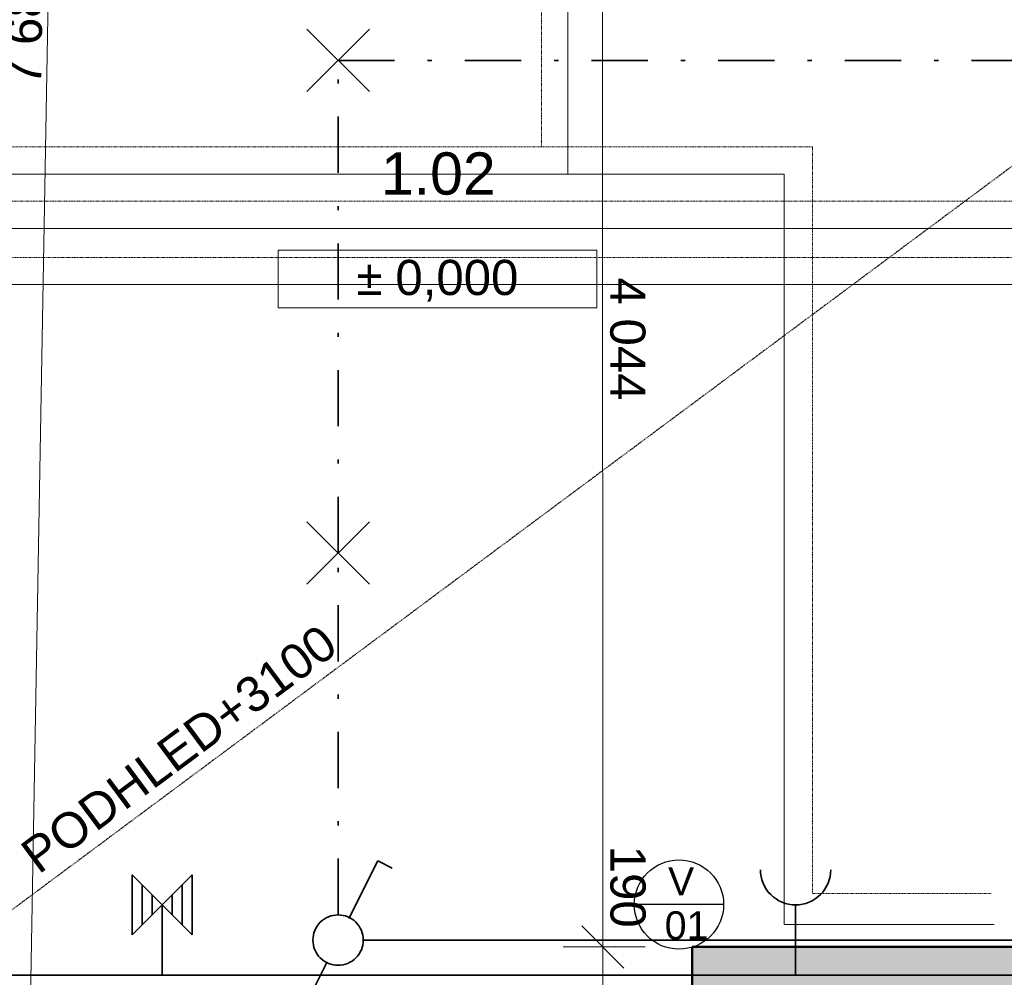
# Model space of a CAD drawing. Header units: millimetres. Extents: x -28761 to 4793, y -4271 to 20239.
# Tile 77 of 256: x -12450 to -8952, y 1094 to 4495. Entities that reach past the tile are written whole.
import ezdxf

# ---------------------------------------------------------------- set-up
doc = ezdxf.new("R2010")
doc.units = ezdxf.units.MM
doc.header["$MEASUREMENT"] = 0
doc.linetypes.add('Čerchovaná', pattern=[450, 200, -117.5, 15, -117.5])
doc.linetypes.add('Čárkovaná M', pattern=[4.5, 2.5, -2])
for name, color, linetype in [('5._POHLED ZÁPADNÍ_1_Anotace - S', 7, 'Continuous'), ('5._POHLED ZÁPADNÍ_1_Anotace - SP', 7, 'Continuous'), ('5._POHLED ZÁPADNÍ_1_Konstrukce - nosné', 7, 'Continuous'), ('5._POHLED ZÁPADNÍ_1_Kóty - SP', 7, 'Continuous'), ('5._POHLED ZÁPADNÍ_1_Nové_Anotace - S', 7, 'Continuous'), ('5._POHLED ZÁPADNÍ_1_Nové_Popis', 7, 'Continuous'), ('5._POHLED ZÁPADNÍ_1_TZB - elektroinstalace', 7, 'Continuous'), ('5._POHLED ZÁPADNÍ_1_TZB - ZTI', 7, 'Continuous'), ('5._POHLED ZÁPADNÍ_1_Výplně – Řezové', 7, 'Continuous'), ('5._POHLED ZÁPADNÍ_1_Zóny', 7, 'Continuous')]:
    doc.layers.add(name, color=color, linetype=linetype)
doc.styles.add('GENEROVANÝ_STYL_1', font='txt')
doc.styles.add('GENEROVANÝ_STYL_2', font='txt')
doc.styles.add('GENEROVANÝ_STYL_3', font='txt')

msp = doc.modelspace()

# ---------------------------------------------------------------- hatches: boundary and pattern name
at = {"layer": '5._POHLED ZÁPADNÍ_1_Výplně – Řezové', "linetype": 'Continuous', "lineweight": 13}
msp.add_hatch(color=254, dxfattribs=at).paths.add_polyline_path([(-10060.6, 1201.5), (-10060.7, 351.5), (-8811.9, 351.3), (-8811.8, 1201.3)])

# ---------------------------------------------------------------- linework, layer by layer
at = {"layer": '5._POHLED ZÁPADNÍ_1_Anotace - SP', "color": 154, "linetype": 'Continuous', "lineweight": 13}
for p, q in [((-10400.2, 3676.4), (-11531.8, 3676.4)), ((-11531.8, 3676.4), (-11531.8, 3471.8)), ((-10400.2, 3471.8), (-10400.2, 3676.4)), ((-11531.8, 3471.8), (-10400.2, 3471.8))]:
    msp.add_line(p, q, dxfattribs=at)
at = {"layer": '5._POHLED ZÁPADNÍ_1_Konstrukce - nosné', "color": 7, "linetype": 'Continuous', "lineweight": 50, "flags": 128}
for points in [[(-10060.7, 351.5), (-10060.6, 1201.5)], [(-8811.8, 1201.3), (-10060.6, 1201.5)]]:
    msp.add_lwpolyline(points, dxfattribs=at)
at = {"layer": '5._POHLED ZÁPADNÍ_1_Kóty - SP', "color": 154, "linetype": 'Continuous', "lineweight": 13}
for p, q in [((-12276.1, 8682.4), (-12411.3, 1001.8)), ((-10379.5, 5245.6), (-10378.3, 1201.4)), ((-10303.3, 1126.4), (-10453.3, 1276.4)), ((-10518.9, 1201.3), (-10228.3, 1201.4)), ((-10378.3, 1201.4), (-10378.2, 1011.4))]:
    msp.add_line(p, q, dxfattribs=at)
at = {"layer": '5._POHLED ZÁPADNÍ_1_Nové_Anotace - S', "color": 1, "linetype": 'Čárkovaná M', "lineweight": 25}
msp.add_line((-12911.7, 1010.6), (-7245.8, 5223.3), dxfattribs=at)
at = {"layer": '5._POHLED ZÁPADNÍ_1_Nové_Popis', "color": 1, "linetype": 'Continuous', "lineweight": 25}
msp.add_line((-9949.5, 1352), (-10266.6, 1352), dxfattribs=at)
msp.add_circle((-10108, 1352), 158.6, dxfattribs=at)
at = {"layer": '5._POHLED ZÁPADNÍ_1_TZB - elektroinstalace', "color": 92, "linetype": 'Continuous', "lineweight": 35, "true_color": 0x00d700, "flags": 128}
for points in [[(-8443.9, 5638.3), (-8443.9, 5600.8), (-7443.9, 5600.8), (-7513.9, 1100.8), (-11943.9, 1100.8), (-11943.9, 1138.3)], [(-8443.9, 5638.3), (-8443.9, 5600.8), (-7443.9, 5600.8), (-7513.9, 1100.8), (-11943.9, 1100.8), (-11943.9, 1138.3)], [(-9693.9, 1225.8), (-9693.9, 1100.8), (-7513.9, 1100.8), (-7443.9, 4850.8), (-7568.9, 4850.8)], [(-9693.9, 1225.8), (-9693.9, 1100.8), (-7513.9, 1100.8), (-7443.9, 4850.8), (-7568.9, 4850.8)], [(-11207.9, 4239.7), (-11430, 4461.8)], [(-11430, 4239.7), (-11207.9, 4461.8)], [(-12818.9, 4225.8), (-12818.9, 1100.8), (-9693.9, 1100.8), (-9693.9, 1225.8)], [(-12818.9, 4225.8), (-12818.9, 1100.8), (-9693.9, 1100.8), (-9693.9, 1225.8)], [(-11229.4, 1225.8), (-7568.9, 1225.8), (-7518.9, 3725.8), (-7729.4, 3725.8)], [(-11207.9, 2489.7), (-11430, 2711.8)], [(-11430, 2489.7), (-11207.9, 2711.8)], [(-11178.3, 1507), (-11280.6, 1302.5)], [(-11178.3, 1507), (-11127.2, 1481.5)], [(-12050.2, 1244.5), (-12050.2, 1457)], [(-12050.2, 1244.5), (-11837.7, 1457)], [(-12050.2, 1457), (-11837.7, 1244.5)], [(-12050.2, 1244.5), (-12050.2, 1457)], [(-12050.2, 1244.5), (-11837.7, 1457)], [(-12050.2, 1457), (-11837.7, 1244.5)], [(-11837.7, 1244.5), (-11837.7, 1457)], [(-11837.7, 1244.5), (-11837.7, 1457)], [(-12014.8, 1279.9), (-12014.8, 1421.6)], [(-12014.8, 1279.9), (-12014.8, 1421.6)], [(-11873.1, 1279.9), (-11873.1, 1421.6)], [(-11873.1, 1279.9), (-11873.1, 1421.6)], [(-11979.4, 1315.4), (-11979.4, 1386.2)], [(-11979.4, 1315.4), (-11979.4, 1386.2)], [(-11908.5, 1315.4), (-11908.5, 1386.2)], [(-11908.5, 1315.4), (-11908.5, 1386.2)], [(-11943.9, 1138.3), (-11943.9, 1350.8)], [(-11943.9, 1138.3), (-11943.9, 1350.8)], [(-9693.9, 1225.8), (-9693.9, 1350.8)], [(-9693.9, 1225.8), (-9693.9, 1350.8)], [(-11459.6, 944.5), (-11357.3, 1149.1)]]:
    msp.add_lwpolyline(points, dxfattribs=at)
at = {"layer": '5._POHLED ZÁPADNÍ_1_TZB - elektroinstalace', "color": 92, "linetype": 'Čerchovaná', "lineweight": 35, "true_color": 0x00d700, "flags": 128}
for points in [[(-11318.9, 2600.8), (-11318.9, 4350.8)], [(-11318.9, 4350.8), (-8818.9, 4350.8)], [(-11318.9, 1315.3), (-11318.9, 2350.8), (-11318.9, 2600.8)]]:
    msp.add_lwpolyline(points, dxfattribs=at)
at = {"layer": '5._POHLED ZÁPADNÍ_1_TZB - elektroinstalace', "color": 92, "linetype": 'Continuous', "lineweight": 35, "true_color": 0x00d700, "flags": 128}
for points in [[(-9693.9, 1350.8, -0.414214), (-9818.9, 1475.8)], [(-9693.9, 1350.8, -0.414214), (-9818.9, 1475.8)], [(-9568.9, 1475.8, -0.414214), (-9693.9, 1350.8)], [(-9568.9, 1475.8, -0.414214), (-9693.9, 1350.8)], [(-11318.9, 1315.3, 0.414214), (-11408.4, 1225.8)], [(-11318.9, 1315.3, 0.414214), (-11408.4, 1225.8)], [(-11229.4, 1225.8, 0.414214), (-11318.9, 1315.3)], [(-11229.4, 1225.8, 0.414214), (-11318.9, 1315.3)], [(-11408.4, 1225.8, 0.414214), (-11318.9, 1136.3)], [(-11408.4, 1225.8, 0.414214), (-11318.9, 1136.3)], [(-11318.9, 1136.3, 0.414214), (-11229.4, 1225.8)], [(-11318.9, 1136.3, 0.414214), (-11229.4, 1225.8)]]:
    msp.add_lwpolyline(points, format="xyb", dxfattribs=at)
at = {"layer": '5._POHLED ZÁPADNÍ_1_TZB - ZTI', "color": 6, "linetype": 'Čárkovaná M', "lineweight": 20}
for p, q in [((-10596.4, 8393.4), (-10596.4, 4043.7)), ((-9634, 4043.7), (-14507.8, 4043.7)), ((-9634, 1391), (-9634, 4043.7)), ((-1372.9, 3851), (-14697.4, 3851)), ((-3679.8, 3651), (-14888.5, 3651)), ((-8999.4, 1391), (-9634, 1391))]:
    msp.add_line(p, q, dxfattribs=at)
at = {"layer": '5._POHLED ZÁPADNÍ_1_TZB - ZTI', "color": 6, "linetype": 'Continuous', "lineweight": 20}
for p, q in [((-10502.7, 8393.4), (-10502.7, 3946.7)), ((-9734.9, 3946.7), (-14607.9, 3946.7)), ((-9734.9, 3946.7), (-9734.9, 1280.6)), ((-9734.9, 3754.1), (-14797.4, 3754.1)), ((-9734.9, 3754.1), (-1272.8, 3754.1)), ((-14988.5, 3554.1), (-3579.8, 3554.1)), ((-8988.7, 1280.6), (-9734.9, 1280.6))]:
    msp.add_line(p, q, dxfattribs=at)

# ---------------------------------------------------------------- texts
at = {"layer": '5._POHLED ZÁPADNÍ_1_Anotace - S', "color": 1, "linetype": 'Continuous', "lineweight": 25, "insert": (-10100.4, 1355.7), "char_height": 100, "attachment_point": 5, "line_spacing_factor": 0.940294, "style": 'GENEROVANÝ_STYL_1'}
msp.add_mtext('\\A1;{\\pqc;\\fArial|b0|i0|c238|p38;V\\P\\pqc;\\fArial|b0|i0|c238|p38; 0\\fArial|b0|i0|c238|p38;1}', dxfattribs=at)
at = {"layer": '5._POHLED ZÁPADNÍ_1_Anotace - SP', "color": 154, "linetype": 'Continuous', "lineweight": 13, "insert": (-10966, 3568), "char_height": 125, "attachment_point": 5, "style": 'GENEROVANÝ_STYL_3'}
msp.add_mtext('\\A1;{\\pqc;\\fAgency FB|b0|i0|c0|p34;± \\fArial|b0|i0|c238|p38;0,000}', dxfattribs=at)
at = {"layer": '5._POHLED ZÁPADNÍ_1_Anotace - SP', "color": 1, "linetype": 'Continuous', "lineweight": 25, "insert": (-12419.6, 1506.5), "char_height": 125, "attachment_point": 4, "rotation": 36.631, "style": 'GENEROVANÝ_STYL_1'}
msp.add_mtext('\\A1;{\\pql;\\fArial|b0|i0|c238|p38;PODHLED+\\fArial|b0|i0|c238|p38;310\\fArial|b0|i0|c238|p38;0}', dxfattribs=at)
at = {"layer": '5._POHLED ZÁPADNÍ_1_Kóty - SP', "color": 154, "linetype": 'Continuous', "lineweight": 13, "char_height": 125, "attachment_point": 7, "style": 'GENEROVANÝ_STYL_2'}
for s, insert, width, rotation in [('\\A1;{\\pql;\\fArial|b0|i0|c0|p38;7\xa0682}', (-12372.5, 4258.9), 427.429, 88.9912), ('\\A1;{\\pql;\\fArial|b0|i0|c0|p38;4\xa0044}', (-10354, 3579.5), 427.429, 270.0169), ('\\A1;{\\pql;\\fArial|b0|i0|c0|p38;190}', (-10353.4, 1561), 284.572, 270.0169)]:
    msp.add_mtext(s, dxfattribs=dict(at, insert=insert, width=width, rotation=rotation))
at = {"layer": '5._POHLED ZÁPADNÍ_1_Zóny', "color": 1, "linetype": 'Continuous', "lineweight": 25, "insert": (-10962.9, 4023.9), "char_height": 150, "attachment_point": 2, "style": 'GENEROVANÝ_STYL_1'}
msp.add_mtext('\\A1;{\\pqc;\\pt0;\\fArial|b0|i0|c238|p38;1.02}', dxfattribs=at)

doc.saveas('drawing.dxf')
